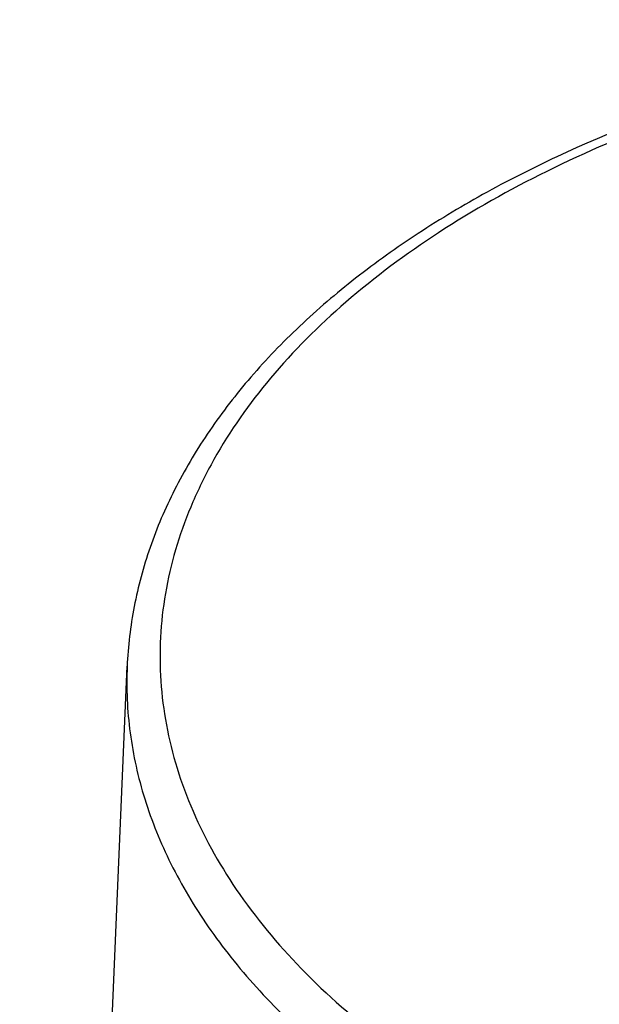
# Model space of a CAD drawing. Header units: millimetres. Extents: x 16 to 3344, y 34 to 2360.
# Tile 122 of 127: x 2803 to 2829, y 2082 to 2127. Entities that reach past the tile are written whole.
import ezdxf

# ---------------------------------------------------------------- set-up
doc = ezdxf.new("R2010")
doc.units = ezdxf.units.MM
doc.header["$LTSCALE"] = 185.02
doc.layers.add('DEFAULT_VBL19', color=7, linetype='CONTINUOUS')
doc.layers.add('TOP_ASM_PBL22', color=7, linetype='CONTINUOUS')

# ---------------------------------------------------------------- blocks, each defined once
blk = doc.blocks.new('TOP_ASM_PBL22', base_point=(2937.72, 1962.281))
at = {"layer": 'TOP_ASM_PBL22', "color": 7}
blk.add_line((2803.272, 1984.292), (2808.12, 2097.596), dxfattribs=at)
for points, knots in [([(2851.613, 2126.771), (2848.727, 2126.509), (2843.082, 2125.708), (2834.99, 2123.657), (2828.727, 2121.253), (2824.176, 2118.942), (2821.08, 2117.071), (2818.265, 2115.043), (2815.752, 2112.871), (2813.56, 2110.566), (2811.709, 2108.142), (2810.216, 2105.614), (2809.099, 2102.999), (2808.374, 2100.32), (2808.158, 2098.501), (2808.12, 2097.596)], [0, 0, 0, 0, 0.153629, 0.301691, 0.44175, 0.508235, 0.572131, 0.63337, 0.691963, 0.748008, 0.8017, 0.853328, 0.903273, 0.951991, 1, 1, 1, 1]), ([(2851.614, 2126.489), (2849.38, 2126.283), (2844.985, 2125.7), (2838.602, 2124.302), (2832.606, 2122.416), (2827.109, 2120.075), (2822.211, 2117.322), (2818.001, 2114.202), (2814.56, 2110.771), (2812.35, 2107.64), (2811.062, 2105.054), (2810.341, 2103.112), (2809.853, 2101.144), (2809.601, 2099.161), (2809.586, 2097.172), (2809.809, 2095.188), (2810.269, 2093.218), (2811.205, 2090.586), (2812.99, 2087.362), (2815.972, 2083.779), (2819.759, 2080.477), (2822.667, 2078.571), (2824.225, 2077.672)], [0, 0, 0, 0, 0.082858, 0.163503, 0.241021, 0.314636, 0.383761, 0.448058, 0.507518, 0.562534, 0.588663, 0.61405, 0.638878, 0.663356, 0.687705, 0.712155, 0.736929, 0.762238, 0.815111, 0.872, 0.933561, 1, 1, 1, 1]), ([(2808.12, 2097.596), (2808.077, 2096.595), (2808.169, 2094.566), (2808.842, 2091.556), (2810.041, 2088.608), (2811.445, 2086.26), (2812.799, 2084.443), (2814.353, 2082.618), (2816.6, 2080.431), (2819.692, 2078.015), (2821.962, 2076.573), (2823.156, 2075.883)], [0, 0, 0, 0, 0.108277, 0.21821, 0.331829, 0.450839, 0.512817, 0.576584, 0.709772, 0.850891, 1, 1, 1, 1])]:
    blk.add_open_spline(points, degree=3, knots=knots, dxfattribs=at)
blk = doc.blocks.new('DEFAULT_VBL19', base_point=(3033.769, 1856.707))
at = {"layer": 'TOP_ASM_PBL22'}
blk.add_blockref('TOP_ASM_PBL22', (2937.72, 1962.281), dxfattribs=at)

msp = doc.modelspace()

# ---------------------------------------------------------------- block references
at = {"layer": 'DEFAULT_VBL19'}
msp.add_blockref('DEFAULT_VBL19', (3033.769, 1856.707), dxfattribs=at)

doc.saveas('drawing.dxf')
